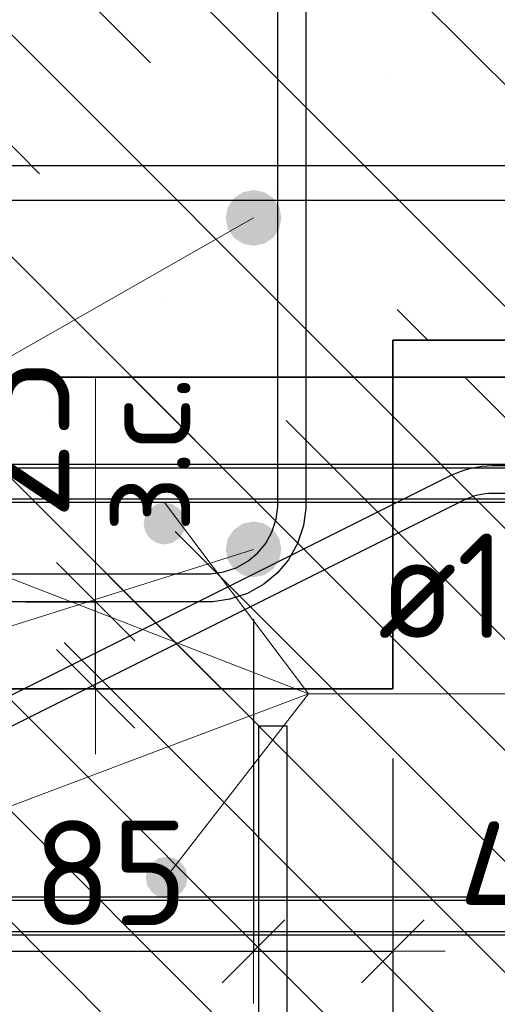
# Model space of a CAD drawing. Header units: metres. Extents: x -38 to 100, y -15 to 21.
# Tile 35 of 90: x 72.406 to 72.543, y 4.291 to 4.573. Entities that reach past the tile are written whole.
import ezdxf

# ---------------------------------------------------------------- set-up
doc = ezdxf.new("R2010")
doc.units = ezdxf.units.M
doc.header["$PDMODE"] = 65
for name, color, linetype, lineweight in [('XR$4$Арм. стержнями нижней зоны', 180, 'Continuous', 35), ('XR$4$Арм.стержн. Арматура края', 96, 'Continuous', 35), ('XR$4$Арм.стержн. Хомут', 240, 'Continuous', 35), ('XR$4$Арм.стержн.горизонт. 1', 180, 'Continuous', 35), ('XR$4$Размерная линия (1)', 7, 'Continuous', 13), ('XR$4$Размерная линия_ общее', 7, 'Continuous', 13), ('XR$6$Арм. стержнями верхней зоны', 180, 'Continuous', 35), ('XR$6$Арм. стержнями нижней зоны', 180, 'Continuous', 35), ('XR$6$Арм.стержн. Арматура края', 96, 'Continuous', 35), ('XR$6$Арм.стержн. Доп. арматура', 180, 'Continuous', 35)]:
    doc.layers.add(name, color=color, linetype=linetype, lineweight=lineweight)
doc.styles.add('ISOCPEUR', font='txt')
doc.dimstyles.new('DIMSTYLE_11', dxfattribs={"dimtxt": 0.033, "dimasz": 0.0375, "dimexe": 0, "dimexo": 0, "dimgap": 0.0165, "dimtad": 2, "dimdec": 0, "dimlfac": 1000, "dimrnd": 1, "dimzin": 12, "dimdsep": 46, "dimtxsty": 'ISOCPEUR', "dimblk1": 'ALL_ML_STRICH', "dimblk2": 'ALL_ML_STRICH', "dimsah": 1, "dimcen": 0, "dimclrd": 7, "dimclre": 256, "dimclrt": 7, "dimadec": 0, "dimazin": 0, "dimtfac": 1, "dimtdec": 0, "dimtix": 1, "dimtmove": 2, "dimatfit": 3, "dimfxl": 0, "dimtvp": 1.2, "dimtzin": 0, "dimlwd": 0, "dimlwe": -3, "dimarcsym": 0})
doc.dimstyles.new('DIMSTYLE_12', dxfattribs={"dimtxt": 0.03, "dimasz": 0.03, "dimexe": 0, "dimexo": 0, "dimgap": 0.015, "dimtad": 2, "dimdec": 0, "dimlfac": 1000, "dimrnd": 1, "dimzin": 12, "dimdsep": 46, "dimtxsty": 'ISOCPEUR', "dimblk1": 'ALL_ML_STRICH', "dimblk2": 'ALL_ML_STRICH', "dimsah": 1, "dimcen": 0, "dimclrd": 7, "dimclre": 256, "dimclrt": 7, "dimadec": 0, "dimazin": 0, "dimtfac": 1, "dimtdec": 0, "dimtix": 1, "dimtmove": 2, "dimatfit": 3, "dimfxl": 0, "dimtzin": 0, "dimlwd": 0, "dimlwe": -3, "dimarcsym": 0})
doc.dimstyles.new('DIMSTYLE_14', dxfattribs={"dimtxt": 0.03, "dimasz": 0.03, "dimexe": 0, "dimexo": 0, "dimgap": 0.015, "dimtad": 2, "dimdec": 0, "dimlfac": 1000, "dimrnd": 1, "dimzin": 12, "dimdsep": 46, "dimtxsty": 'ISOCPEUR', "dimblk1": 'ALL_ML_STRICH', "dimblk2": 'ALL_ML_STRICH', "dimsah": 1, "dimcen": 0, "dimclrd": 7, "dimclre": 256, "dimclrt": 7, "dimadec": 0, "dimazin": 0, "dimtfac": 1, "dimtdec": 0, "dimtix": 1, "dimtmove": 2, "dimatfit": 3, "dimfxl": 0, "dimtvp": 1.2, "dimtzin": 0, "dimlwd": 0, "dimlwe": -3, "dimarcsym": 0})
pattern_1 = [(135, (0, 0), (-0.031819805, -0.031819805), [0.4, -0.05, 0, -0.05]), (135, (-0.01591, -0.01591), (-0.031819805, -0.031819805), [0.8, -0.1, 0.1, -0.1])]

# ---------------------------------------------------------------- blocks, each defined once
blk = doc.blocks.new('ALL_ML_STRICH')
at = {"color": 0, "linetype": 'ByBlock', "lineweight": -2}
for p, q in [((0, -0.5), (0, 0.5)), ((-0.3, -0.3), (0.3, 0.3)), ((-1, 0), (0.5, 0))]:
    blk.add_line(p, q, dxfattribs=at)
blk = doc.blocks.new('*D81')
at = {"layer": 'DEFPOINTS', "color": 7, "linetype": 'Continuous', "lineweight": 13, "transparency": 33554687}
for p in [(72.26266, 4.38139), (72.51262, 4.38139), (72.26266, 4.24116)]:
    blk.add_point(p, dxfattribs=at)
at = {"layer": 'XR$4$Размерная линия (1)', "color": 9, "linetype": 'Continuous', "lineweight": -2, "true_color": 0xc7c7c7, "transparency": 33554687}
for p, q in [((72.26266, 4.36139), (72.26266, 4.24116)), ((72.51262, 4.36139), (72.51262, 4.24116))]:
    blk.add_line(p, q, dxfattribs=at)
at = {"layer": 'XR$4$Размерная линия (1)', "color": 7, "linetype": 'Continuous', "lineweight": -2, "transparency": 33554687}
blk.add_line((72.26266, 4.24116), (72.51262, 4.24116), dxfattribs=at)
at = {"layer": 'XR$4$Размерная линия (1)', "color": 7, "linetype": 'Continuous', "lineweight": 13, "transparency": 33554687, "xscale": 0.03, "yscale": 0.03, "zscale": 0.03, "rotation": 180}
blk.add_blockref('ALL_ML_STRICH', (72.26266, 4.24116), dxfattribs=at)
at = {"layer": 'XR$4$Размерная линия (1)', "color": 7, "linetype": 'Continuous', "lineweight": 13, "transparency": 33554687, "xscale": 0.03, "yscale": 0.03, "zscale": 0.03}
blk.add_blockref('ALL_ML_STRICH', (72.51262, 4.24116), dxfattribs=at)
at = {"layer": 'XR$4$Размерная линия (1)', "color": 7, "linetype": 'Continuous', "lineweight": 13, "transparency": 33554687, "insert": (72.38914, 4.26366), "char_height": 0.03, "width": 0.09, "attachment_point": 5, "style": 'ISOCPEUR'}
blk.add_mtext('\\A1;{250}', dxfattribs=at)
blk = doc.blocks.new('*D89')
at = {"layer": 'DEFPOINTS', "color": 7, "linetype": 'Continuous', "lineweight": 13, "transparency": 33554687}
for p in [(72.38759, 4.42139), (72.47266, 4.42139), (72.38759, 4.30616)]:
    blk.add_point(p, dxfattribs=at)
at = {"layer": 'XR$4$Размерная линия (1)', "color": 9, "linetype": 'Continuous', "lineweight": -2, "true_color": 0xc7c7c7, "transparency": 33554687}
for p, q in [((72.38759, 4.40139), (72.38759, 4.30616)), ((72.47266, 4.40139), (72.47266, 4.30616))]:
    blk.add_line(p, q, dxfattribs=at)
at = {"layer": 'XR$4$Размерная линия (1)', "color": 7, "linetype": 'Continuous', "lineweight": -2, "transparency": 33554687}
blk.add_line((72.38759, 4.30616), (72.47266, 4.30616), dxfattribs=at)
at = {"layer": 'XR$4$Размерная линия (1)', "color": 7, "linetype": 'Continuous', "lineweight": 13, "transparency": 33554687, "xscale": 0.03, "yscale": 0.03, "zscale": 0.03, "rotation": 180}
blk.add_blockref('ALL_ML_STRICH', (72.38759, 4.30616), dxfattribs=at)
at = {"layer": 'XR$4$Размерная линия (1)', "color": 7, "linetype": 'Continuous', "lineweight": 13, "transparency": 33554687, "xscale": 0.03, "yscale": 0.03, "zscale": 0.03}
blk.add_blockref('ALL_ML_STRICH', (72.47266, 4.30616), dxfattribs=at)
at = {"layer": 'XR$4$Размерная линия (1)', "color": 7, "linetype": 'Continuous', "lineweight": 13, "transparency": 33554687, "insert": (72.43162, 4.32866), "char_height": 0.03, "width": 0.06, "attachment_point": 5, "style": 'ISOCPEUR'}
blk.add_mtext('\\A1;{85}', dxfattribs=at)
blk = doc.blocks.new('*D90')
at = {"layer": 'DEFPOINTS', "color": 7, "linetype": 'Continuous', "lineweight": 13, "transparency": 33554687}
for p in [(72.47266, 4.42139), (72.51262, 4.38139), (72.47266, 4.30616)]:
    blk.add_point(p, dxfattribs=at)
at = {"layer": 'XR$4$Размерная линия (1)', "color": 9, "linetype": 'Continuous', "lineweight": -2, "true_color": 0xc7c7c7, "transparency": 33554687}
for p, q in [((72.47266, 4.40139), (72.47266, 4.30616)), ((72.51262, 4.36139), (72.51262, 4.30616))]:
    blk.add_line(p, q, dxfattribs=at)
at = {"layer": 'XR$4$Размерная линия (1)', "color": 7, "linetype": 'Continuous', "lineweight": -2, "transparency": 33554687}
blk.add_line((72.47266, 4.30616), (72.51262, 4.30616), dxfattribs=at)
at = {"layer": 'XR$4$Размерная линия (1)', "color": 7, "linetype": 'Continuous', "lineweight": 13, "transparency": 33554687, "xscale": 0.03, "yscale": 0.03, "zscale": 0.03, "rotation": 180}
blk.add_blockref('ALL_ML_STRICH', (72.47266, 4.30616), dxfattribs=at)
at = {"layer": 'XR$4$Размерная линия (1)', "color": 7, "linetype": 'Continuous', "lineweight": 13, "transparency": 33554687, "xscale": 0.03, "yscale": 0.03, "zscale": 0.03}
blk.add_blockref('ALL_ML_STRICH', (72.51262, 4.30616), dxfattribs=at)
at = {"layer": 'XR$4$Размерная линия (1)', "color": 7, "linetype": 'Continuous', "lineweight": 13, "transparency": 33554687, "insert": (72.55296, 4.32836), "char_height": 0.03, "width": 0.06, "attachment_point": 5, "style": 'ISOCPEUR'}
blk.add_mtext('\\A1;{40}', dxfattribs=at)
blk = doc.blocks.new('*D94')
at = {"layer": 'DEFPOINTS', "color": 7, "linetype": 'Continuous', "lineweight": 13, "transparency": 33554687}
for p in [(72.38737, 4.40639), (72.39237, 4.38139), (72.42735, 4.38139)]:
    blk.add_point(p, dxfattribs=at)
at = {"layer": 'XR$4$Размерная линия_ общее', "color": 253, "linetype": 'Continuous', "lineweight": -2, "true_color": 0xa0a0a0, "transparency": 33554687}
for p, q in [((72.40737, 4.40639), (72.42735, 4.40639)), ((72.41237, 4.38139), (72.42735, 4.38139))]:
    blk.add_line(p, q, dxfattribs=at)
at = {"layer": 'XR$4$Размерная линия_ общее', "color": 7, "linetype": 'Continuous', "lineweight": -2, "transparency": 33554687}
blk.add_line((72.42735, 4.38139), (72.42735, 4.40639), dxfattribs=at)
at = {"layer": 'XR$4$Размерная линия_ общее', "color": 7, "linetype": 'Continuous', "lineweight": 13, "transparency": 33554687, "xscale": 0.0375, "yscale": 0.0375, "zscale": 0.0375}
for p, rotation in [((72.42735, 4.40639), 90), ((72.42735, 4.38139), 270)]:
    blk.add_blockref('ALL_ML_STRICH', p, dxfattribs=dict(at, rotation=rotation))
at = {"layer": 'XR$4$Размерная линия_ общее', "color": 7, "linetype": 'Continuous', "lineweight": 13, "transparency": 33554687, "insert": (72.42756, 4.42617), "char_height": 0.027, "width": 0.00135, "attachment_point": 1, "rotation": 90, "line_spacing_factor": 0.60241, "style": 'ISOCPEUR'}
blk.add_mtext('з.с.', dxfattribs=at)
at = {"layer": 'XR$4$Размерная линия_ общее', "color": 7, "linetype": 'Continuous', "lineweight": 13, "transparency": 33554687, "insert": (72.40335, 4.45312), "char_height": 0.033, "width": 0.066, "attachment_point": 5, "rotation": 90, "style": 'ISOCPEUR'}
blk.add_mtext('\\A1;{25}', dxfattribs=at)

msp = doc.modelspace()

# ---------------------------------------------------------------- hatches: boundary and pattern name
at = {"linetype": 'Continuous', "lineweight": 25, "transparency": 33554687}
h = msp.add_hatch(dxfattribs=at)
h.set_pattern_fill('__________540', scale=0.015, style=0, pattern_type=2)
h.set_pattern_definition(pattern_1)
h.paths.add_polyline_path([(72.51262, 4.68139), (72.26262, 4.68139), (72.26262, 4.38139), (72.51262, 4.38139)], flags=0)
h = msp.add_hatch(dxfattribs=at)
h.set_pattern_fill('__________540', scale=0.015, style=0, pattern_type=2)
h.set_pattern_definition(pattern_1)
h.paths.add_polyline_path([(72.51262, 4.68139), (72.51262, 4.48139), (72.66181, 4.48139), (72.66181, 4.68139)], flags=0)
at = {"linetype": 'Continuous', "lineweight": 13, "transparency": 33554687}
h = msp.add_hatch(dxfattribs=at)
h.set_pattern_fill('__________540', scale=0.015, style=0, pattern_type=2)
h.set_pattern_definition(pattern_1)
h.paths.add_polyline_path([(72.2872, 4.47078), (72.2872, 4.35078), (72.2072, 4.31078), (72.2072, 4.27078), (72.89885, 4.27078), (72.89885, 4.47078)], flags=0)
at = {"layer": 'XR$4$Арм.стержн.горизонт. 1', "linetype": 'Continuous', "lineweight": 50, "transparency": 33554687}
for points in [[(72.48066, 4.51639), (72.48005, 4.51945), (72.47832, 4.52205), (72.47572, 4.52378), (72.47266, 4.52439), (72.4696, 4.52378), (72.46701, 4.52205), (72.46527, 4.51945), (72.46466, 4.51639), (72.46527, 4.51333), (72.46701, 4.51074), (72.4696, 4.509), (72.47266, 4.50839), (72.47572, 4.509), (72.47832, 4.51074), (72.48005, 4.51333)], [(72.48066, 4.42139), (72.48005, 4.42445), (72.47832, 4.42705), (72.47572, 4.42878), (72.47266, 4.42939), (72.4696, 4.42878), (72.46701, 4.42705), (72.46527, 4.42445), (72.46466, 4.42139), (72.46527, 4.41833), (72.46701, 4.41574), (72.4696, 4.414), (72.47266, 4.41339), (72.47572, 4.414), (72.47832, 4.41574), (72.48005, 4.41833)]]:
    msp.add_hatch(color=7, dxfattribs=at).paths.add_polyline_path(points)
at = {"layer": 'XR$6$Арм.стержн. Доп. арматура', "linetype": 'Continuous', "lineweight": 50, "transparency": 33554687}
for points in [[(72.45312, 4.42878), (72.45266, 4.43108), (72.45136, 4.43303), (72.44941, 4.43433), (72.44712, 4.43478), (72.44482, 4.43433), (72.44288, 4.43303), (72.44157, 4.43108), (72.44112, 4.42878), (72.44157, 4.42649), (72.44288, 4.42454), (72.44482, 4.42324), (72.44712, 4.42278), (72.44941, 4.42324), (72.45136, 4.42454), (72.45266, 4.42649)], [(72.45374, 4.32729), (72.45328, 4.32959), (72.45198, 4.33153), (72.45004, 4.33283), (72.44774, 4.33329), (72.44544, 4.33283), (72.4435, 4.33153), (72.4422, 4.32959), (72.44174, 4.32729), (72.4422, 4.32499), (72.4435, 4.32305), (72.44544, 4.32175), (72.44774, 4.32129), (72.45004, 4.32175), (72.45198, 4.32305), (72.45328, 4.32499)]]:
    msp.add_hatch(color=34, dxfattribs=at).paths.add_polyline_path(points)

# ---------------------------------------------------------------- linework, layer by layer
at = {"color": 7, "linetype": 'Continuous', "lineweight": 35, "transparency": 33554687}
for p, q in [((72.51262, 4.48139), (72.66181, 4.48139)), ((72.51262, 4.38139), (72.51262, 4.48139)), ((72.89885, 4.47078), (72.2872, 4.47078)), ((72.26262, 4.38139), (72.51262, 4.38139))]:
    msp.add_line(p, q, dxfattribs=at)
at = {"color": 7, "linetype": 'Continuous', "lineweight": 13, "transparency": 33554687}
msp.add_line((72.42735, 4.40639), (72.42735, 4.47039), dxfattribs=at)
at = {"layer": 'XR$4$Арм. стержнями нижней зоны', "color": 4, "linetype": 'Continuous', "lineweight": 25, "transparency": 33554687}
msp.add_lwpolyline([(72.28762, 4.53139), (72.66681, 4.53139), (72.66681, 4.52139), (72.28762, 4.52139), (72.28762, 4.53139)], dxfattribs=at)
at = {"layer": 'XR$4$Арм.стержн. Арматура края', "color": 4, "linetype": 'Continuous', "lineweight": 25, "transparency": 33554687}
for points in [[(72.66681, 4.52139), (72.32091, 4.52139), (72.31481, 4.52224), (72.30846, 4.52434), (72.30262, 4.52761), (72.2978, 4.53163), (72.29378, 4.53644), (72.29051, 4.54229), (72.28842, 4.54864), (72.28757, 4.55474), (72.28757, 4.62205), (72.28842, 4.62815), (72.29051, 4.6345), (72.29378, 4.64034), (72.2978, 4.64516), (72.30262, 4.64918), (72.30846, 4.65245), (72.31481, 4.65454), (72.32091, 4.65539), (72.66681, 4.65539)], [(72.66681, 4.64539), (72.32161, 4.64539), (72.31709, 4.64476), (72.31251, 4.64325), (72.30832, 4.64091), (72.3049, 4.63806), (72.30205, 4.63464), (72.29971, 4.63045), (72.2982, 4.62587), (72.29757, 4.62135), (72.29757, 4.55543), (72.2982, 4.55091), (72.29971, 4.54633), (72.30205, 4.54214), (72.3049, 4.53873), (72.30832, 4.53588), (72.31251, 4.53353), (72.31709, 4.53202), (72.32161, 4.53139), (72.66681, 4.53139)]]:
    msp.add_lwpolyline(points, dxfattribs=at)
at = {"layer": 'XR$4$Арм.стержн. Хомут', "color": 40, "linetype": 'Continuous', "lineweight": 25, "transparency": 33554687}
for points in [[(72.48763, 4.62572), (72.48763, 4.43307), (72.48695, 4.42819), (72.48527, 4.42311), (72.48265, 4.41843), (72.47944, 4.41458), (72.47558, 4.41137), (72.47091, 4.40875), (72.46583, 4.40707), (72.46095, 4.40639), (72.31426, 4.40639)], [(72.48763, 4.62572), (72.48763, 4.43307), (72.48695, 4.42819), (72.48527, 4.42311), (72.48265, 4.41843), (72.47944, 4.41458), (72.47558, 4.41137), (72.47091, 4.40875), (72.46583, 4.40707), (72.46095, 4.40639), (72.31426, 4.40639)], [(72.48763, 4.62572), (72.48763, 4.43307), (72.48695, 4.42819), (72.48527, 4.42311), (72.48265, 4.41843), (72.47944, 4.41458), (72.47558, 4.41137), (72.47091, 4.40875), (72.46583, 4.40707), (72.46095, 4.40639), (72.31426, 4.40639)], [(72.31482, 4.41439), (72.46039, 4.41439), (72.46401, 4.4149), (72.46767, 4.4161), (72.47103, 4.41798), (72.47376, 4.42026), (72.47604, 4.42299), (72.47791, 4.42635), (72.47912, 4.43001), (72.47963, 4.43362), (72.47963, 4.62516)], [(72.31482, 4.41439), (72.46039, 4.41439), (72.46401, 4.4149), (72.46767, 4.4161), (72.47103, 4.41798), (72.47376, 4.42026), (72.47604, 4.42299), (72.47791, 4.42635), (72.47912, 4.43001), (72.47963, 4.43362), (72.47963, 4.62516)], [(72.31482, 4.41439), (72.46039, 4.41439), (72.46401, 4.4149), (72.46767, 4.4161), (72.47103, 4.41798), (72.47376, 4.42026), (72.47604, 4.42299), (72.47791, 4.42635), (72.47912, 4.43001), (72.47963, 4.43362), (72.47963, 4.62516)]]:
    msp.add_lwpolyline(points, dxfattribs=at)
at = {"layer": 'XR$4$Арм.стержн.горизонт. 1', "color": 7, "linetype": 'Continuous', "lineweight": 13, "transparency": 33554687}
for q in [(72.47266, 4.51639), (72.47266, 4.42139)]:
    msp.add_line((72.09858, 4.3033), q, dxfattribs=at)
at = {"layer": 'XR$6$Арм. стержнями верхней зоны', "color": 4, "linetype": 'Continuous', "lineweight": 25, "transparency": 33554687}
msp.add_lwpolyline([(72.3072, 4.44478), (72.90385, 4.44478), (72.90385, 4.43478), (72.3072, 4.43478), (72.3072, 4.44478)], dxfattribs=at)
at = {"layer": 'XR$6$Арм. стержнями нижней зоны', "color": 4, "linetype": 'Continuous', "lineweight": 25, "transparency": 33554687}
msp.add_lwpolyline([(72.30715, 4.32078), (72.90385, 4.32078), (72.90385, 4.31078), (72.30715, 4.31078), (72.30715, 4.32078)], dxfattribs=at)
at = {"layer": 'XR$6$Арм.стержн. Арматура края', "color": 4, "linetype": 'Continuous', "lineweight": 25, "transparency": 33554687}
for points in [[(72.82212, 4.31178), (72.35068, 4.31178), (72.34547, 4.31251), (72.34003, 4.3143), (72.33502, 4.31711), (72.33089, 4.32056), (72.32744, 4.32468), (72.32464, 4.32969), (72.32284, 4.33513), (72.32212, 4.34035), (72.32212, 4.41722), (72.32284, 4.42243), (72.32464, 4.42787), (72.32744, 4.43288), (72.33089, 4.43701), (72.33502, 4.44046), (72.34003, 4.44326), (72.34547, 4.44506), (72.35068, 4.44578), (72.82212, 4.44578)], [(72.82212, 4.43578), (72.35137, 4.43578), (72.34774, 4.43528), (72.34407, 4.43407), (72.34072, 4.43219), (72.33799, 4.42991), (72.33571, 4.42719), (72.33383, 4.42383), (72.33262, 4.42016), (72.33212, 4.41653), (72.33212, 4.34104), (72.33262, 4.33741), (72.33383, 4.33374), (72.33571, 4.33038), (72.33799, 4.32766), (72.34072, 4.32538), (72.34407, 4.3235), (72.34774, 4.32229), (72.35137, 4.32178), (72.82212, 4.32178)]]:
    msp.add_lwpolyline(points, dxfattribs=at)
at = {"layer": 'XR$6$Арм.стержн. Арматура края', "color": 40, "linetype": 'Continuous', "lineweight": 25, "transparency": 33554687}
for points in [[(72.23468, 4.28844), (72.23637, 4.29162), (72.23846, 4.29455), (72.24099, 4.29728), (72.24386, 4.29964), (72.24685, 4.30152), (72.52936, 4.44265), (72.53073, 4.44326), (72.53216, 4.44381), (72.53362, 4.44428), (72.5351, 4.44467), (72.53659, 4.44498), (72.53811, 4.44521), (72.53964, 4.44536), (72.54113, 4.44542), (72.90285, 4.44542)], [(72.90285, 4.43742), (72.5413, 4.43742), (72.54018, 4.43737), (72.53909, 4.43727), (72.538, 4.43711), (72.53694, 4.43689), (72.53588, 4.43661), (72.53484, 4.43627), (72.53381, 4.43587), (72.53279, 4.43541), (72.25078, 4.29454), (72.24855, 4.29314), (72.24649, 4.29144), (72.24468, 4.28949)], [(72.4742, 4.16301), (72.4742, 4.37078), (72.4822, 4.37078)], [(72.4822, 4.37078), (72.4822, 4.16246)]]:
    msp.add_lwpolyline(points, dxfattribs=at)
at = {"layer": 'XR$6$Арм.стержн. Доп. арматура', "color": 7, "linetype": 'Continuous', "lineweight": 13, "transparency": 33554687}
for q in [(72.34712, 4.43478), (72.44712, 4.43478), (72.34712, 4.32678), (72.44712, 4.32678), (72.71438, 4.37994)]:
    msp.add_line((72.48838, 4.37994), q, dxfattribs=at)

# ---------------------------------------------------------------- texts
at = {"layer": 'XR$6$Арм.стержн. Доп. арматура', "color": 7, "linetype": 'Continuous', "lineweight": 25, "transparency": 33554687, "insert": (72.50838, 4.39594), "char_height": 0.03, "width": 0.1999832, "attachment_point": 7, "style": 'ISOCPEUR'}
msp.add_mtext('\\W0.94;ø12 L=п.м.', dxfattribs=at)

# ---------------------------------------------------------------- dimensions: what is measured, and where the dimension line sits
at = {"layer": 'XR$4$Размерная линия (1)', "color": 7, "linetype": 'Continuous', "lineweight": 13, "transparency": 33554687}
for base, p1, p2, dimstyle, picture, middle in [((72.47266, 4.30616), (72.38759, 4.40139), (72.47266, 4.40139), 'DIMSTYLE_12', '*D89', (72.43162, 4.32866)), ((72.51262, 4.30616), (72.47266, 4.40139), (72.51262, 4.36139), 'DIMSTYLE_14', '*D90', (72.55296, 4.32836)), ((72.51262, 4.24116), (72.26266, 4.36139), (72.51262, 4.36139), 'DIMSTYLE_12', '*D81', (72.38914, 4.26366))]:
    dim = msp.add_linear_dim(base=base, p1=p1, p2=p2, dimstyle=dimstyle, override={"dimpost": '<>', "dimclrd": 7, "dimclre": 9, "dimclrt": 7, "dimlwd": 0, "dimlwe": 65533}, dxfattribs=at)
    dim.commit()
    dim.dimension.update_dxf_attribs({"geometry": picture, "text_midpoint": middle, "dimtype": 160})
at = {"layer": 'XR$4$Размерная линия_ общее', "color": 7, "linetype": 'Continuous', "lineweight": 13, "transparency": 33554687}
dim = msp.add_linear_dim(base=(72.42735, 4.40639), p1=(72.41237, 4.38139), p2=(72.40737, 4.40639), angle=90, text='<>\\Xз.с.', dimstyle='DIMSTYLE_11', override={"dimpost": '<>', "dimclrd": 7, "dimclre": 253, "dimclrt": 7, "dimlwd": 0, "dimlwe": 65533}, dxfattribs=at)
dim.commit()
dim.dimension.update_dxf_attribs({"geometry": '*D94', "text_midpoint": (72.40335, 4.45312), "dimtype": 160})

doc.saveas('drawing.dxf')
